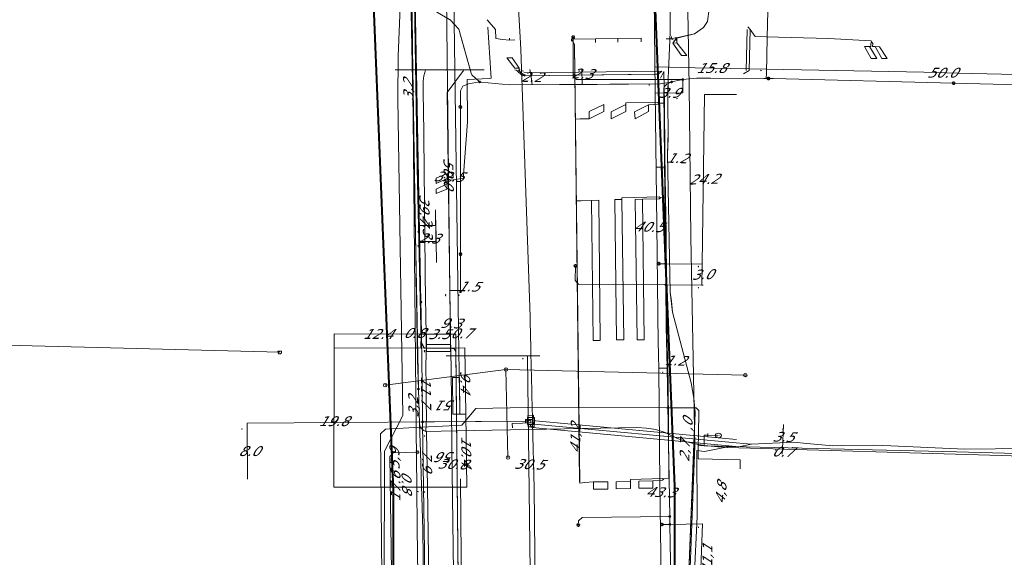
# Model space of a CAD drawing. Header units: metres. Extents: x 124576 to 133557, y 395865 to 402386.
# Tile 235 of 256: x 127866 to 128007, y 402050 to 402126. Entities that reach past the tile are written whole.
import ezdxf
from ezdxf.enums import TextEntityAlignment as Align

# ---------------------------------------------------------------- set-up
doc = ezdxf.new("R2010")
doc.units = ezdxf.units.M
doc.header["$MEASUREMENT"] = 0
for name, color, linetype, lineweight, true_color in [('LG_AanduidingEisVoorzorgsmaatregel', 7, 'Continuous', 40, 0xf7284a), ('LG_buisleidingGevaarlijkeInhoud_NV_Nederlandse_Gasunie_West', 7, 'Continuous', 13, 0xff9b00), ('LG_Datatransport', 3, 'Continuous', 13, 0x00ff00), ('LG_Datatransport_Eurofiber_Nederland_BV', 3, 'Continuous', 13, 0x00ff00), ('LG_Datatransport_KPN_BV', 3, 'Continuous', 13, 0x00ff00), ('LG_Datatransport_Tele2_Nederland_BV', 3, 'Continuous', 13, 0x00ff00), ('LG_Datatransport_Ziggo_BV', 3, 'Continuous', 13, 0x00ff00), ('LG_Gas_Hoge_Druk_Enexis_Netbeheer_BV', 7, 'Continuous', 13, 0xff9b00), ('LG_Gas_Hoge_Druk_P_Enexis_Netbeheer_BV', 7, 'Continuous', 13, 0xff9b00), ('LG_Laag_Spanning', 7, 'Continuous', 13, 0x960000), ('LG_Laag_Spanning_Enexis_Netbeheer_BV', 7, 'Continuous', 13, 0x960000), ('LG_Laag_Spanning_Gemeente_Tilburg_Ruimtelijke_Uitvoering', 7, 'Continuous', 13, 0x960000), ('LG_Midden_Spanning_Enexis_Netbeheer_BV', 7, 'Continuous', 13, 0xd20000), ('LG_Riool_Vrij_Verval_Gemeente_Tilburg_Ruimtelijke_Uitvoering', 7, 'Continuous', 13, 0xca00a0), ('LG_unet-4_Brabant_Water', 5, 'Continuous', 13, 0x0000ff), ('MV_Datatransport_lijn', 3, 'Continuous', 0, 0x00ff00)]:
    doc.layers.add(name, color=color, linetype=linetype, lineweight=lineweight, true_color=true_color)
for name, color, linetype, lineweight in [('LG_Laag_Spanning_P_Enexis_Netbeheer_BV', 7, 'Continuous', 0), ('LG_Midden_Spanning_P_Enexis_Netbeheer_BV', 7, 'Continuous', 0), ('LG_n00003_Spitters_Electrotechniek_BV', 7, 'Continuous', 13), ('LG_overig_P_Gemeente_Tilburg_Ruimtelijke_Uitvoering', 7, 'Continuous', 0), ('LG_Riool_Vrij_Verval_P_Gemeente_Tilburg_Ruimtelijke_Uitvoering', 7, 'Continuous', 0), ('LG_unet-4_P_Brabant_Water', 7, 'Continuous', 0), ('MV_Datatransport', 7, 'Continuous', 0), ('MV_Laag_Spanning', 7, 'Continuous', 0), ('MV_Laag_Spanning_lijn', 7, 'Continuous', 0), ('MV_Laag_Spanning_pijl', 7, 'Continuous', 0), ('MV_Midden_Spanning', 7, 'Continuous', 0), ('MV_Midden_Spanning_lijn', 7, 'Continuous', 0), ('MV_Midden_Spanning_pijl', 7, 'Continuous', 0), ('MV_unet-4', 7, 'Continuous', 0)]:
    doc.layers.add(name, color=color, linetype=linetype, lineweight=lineweight)
doc.styles.add('Klic_Annotatie', font='verdanai.ttf', dxfattribs={"oblique": 20, "height": 1.4})
doc.styles.add('Style-Arial', font='arial.ttf')

# ---------------------------------------------------------------- blocks, each defined once
blk = doc.blocks.new('Mof')
at = {"layer": 'LG_Laag_Spanning_P_Enexis_Netbeheer_BV'}
h = blk.add_hatch(color=256, dxfattribs=at)
edge = h.paths.add_edge_path()
edge.add_arc((0, 0), 2, 0, 360)
blk = doc.blocks.new('DeliveryPoint')
at = {"layer": 'LG_Laag_Spanning_P_Enexis_Netbeheer_BV', "flags": 128}
blk.add_lwpolyline([(-3.7, -2.5), (3.8, -2.5), (3.8, 2.5), (-3.7, 2.5), (-3.7, -2.5)], close=True, dxfattribs=at)
blk.add_lwpolyline([(-3.7, 2.5), (-3.7, 2.2), (0, 0), (3.8, 2.2)], dxfattribs=at)
blk = doc.blocks.new('Mof_1')
at = {"layer": 'LG_Midden_Spanning_P_Enexis_Netbeheer_BV'}
h = blk.add_hatch(color=256, dxfattribs=at)
edge = h.paths.add_edge_path()
edge.add_arc((0, 0), 2, 0, 360)
blk = doc.blocks.new('Streetlight')
at = {"layer": 'LG_Laag_Spanning_P_Enexis_Netbeheer_BV'}
for p, q in [((-1.8, 1.8), (-1.1, 1.1)), ((0, 2.5), (0, 1.5)), ((1.8, 1.8), (1.1, 1.1)), ((-1.1, -1.1), (-1.8, -1.8)), ((0, -1.5), (0, -2.5)), ((1.1, -1.1), (1.8, -1.8))]:
    blk.add_line(p, q, dxfattribs=at)
at = {"layer": 'LG_Laag_Spanning_P_Enexis_Netbeheer_BV', "flags": 128}
for points in [[(-2.5, 0), (-1.5, 0)], [(1.5, 0), (2.5, 0)]]:
    blk.add_lwpolyline(points, dxfattribs=at)
at = {"layer": 'LG_Laag_Spanning_P_Enexis_Netbeheer_BV'}
blk.add_circle((0, 0), 1.5, dxfattribs=at)
blk = doc.blocks.new('Eindkap_1')
at = {"layer": 'LG_Gas_Hoge_Druk_P_Enexis_Netbeheer_BV', "flags": 128}
blk.add_lwpolyline([(-0.8, -2.5), (1.7, -2.5), (1.7, 2.5), (-0.8, 2.5), (-2, 1.2), (-2, -1.2), (-0.8, -2.5)], close=True, dxfattribs=at)
blk = doc.blocks.new('Aansluitkast_1')
at = {"layer": 'LG_Laag_Spanning_P_Enexis_Netbeheer_BV'}
for p, q in [((-2.5, 2.5), (2.5, 2.5)), ((0, -2.5), (0, 2.5))]:
    blk.add_line(p, q, dxfattribs=at)
at = {"layer": 'LG_Laag_Spanning_P_Enexis_Netbeheer_BV', "flags": 128}
blk.add_lwpolyline([(-5, -5), (5, -5), (5, 5), (-5, 5), (-5, -5)], close=True, dxfattribs=at)
blk = doc.blocks.new('m_pijl')
at = {"layer": 'MV_Laag_Spanning_pijl'}
blk.add_hatch(color=7, dxfattribs=at).paths.add_polyline_path([(-1, -0.3), (-1, 0), (-1, 0.3), (0, 0)])
at = {"layer": 'MV_Laag_Spanning_pijl', "flags": 128}
blk.add_lwpolyline([(-1, 0), (-1, 0.3), (0, 0), (-1, -0.3), (-1, 0)], close=True, dxfattribs=at)
blk = doc.blocks.new('m_pijl_1')
at = {"layer": 'MV_Midden_Spanning_pijl'}
blk.add_hatch(color=7, dxfattribs=at).paths.add_polyline_path([(-1, -0.3), (-1, 0), (-1, 0.3), (0, 0)])
at = {"layer": 'MV_Midden_Spanning_pijl', "flags": 128}
blk.add_lwpolyline([(-1, 0), (-1, 0.3), (0, 0), (-1, -0.3), (-1, 0)], close=True, dxfattribs=at)
blk = doc.blocks.new('FireHydrant')
at = {"layer": 'LG_unet-4_P_Brabant_Water'}
blk.add_ellipse((0, 0), major_axis=(4.45, 0), ratio=0.727642, dxfattribs=at)
at = {"layer": 'LG_unet-4_P_Brabant_Water', "style": 'Style-Arial'}
blk.add_text('BK', height=2.5, dxfattribs=at).set_placement((0, 0), align=Align.MIDDLE_CENTER)
blk = doc.blocks.new('Afsluiter_2')
at = {"layer": 'LG_unet-4_P_Brabant_Water'}
blk.add_line((0, -2.5), (0, 2.5), dxfattribs=at)
blk.add_solid([(-0.25, 2.5), (0.25, 2.5), (-0.25, -2.5), (0.25, -2.5)], dxfattribs=at)
blk = doc.blocks.new('Onbekend_1')
at = {"layer": 'LG_overig_P_Gemeente_Tilburg_Ruimtelijke_Uitvoering'}
blk.add_hatch(color=256, dxfattribs=at).paths.add_polyline_path([(-0.3, -1.1, -0.262633), (0.2, 0.2), (0.6, 0.5, 0.379827), (0.7, 1.3), (0.7, 1.3, 0.228508), (0, 1.5), (0, 1.5, 0.459053), (-0.8, 0.8), (-1.3, 0.9, -0.414214), (-0.1, 2, -0.243799), (1.1, 1.5, -0.379827), (0.9, 0.1), (0.5, -0.2, 0.262633), (0.2, -1.1), (-0.2, -1.1)])
blk.add_circle((0, 0), 2.5, dxfattribs=at)
at = {"layer": 'LG_overig_P_Gemeente_Tilburg_Ruimtelijke_Uitvoering', "extrusion": (0, 0, -1)}
blk.add_solid([(0.3, -2.1), (-0.2, -2.1), (0.3, -1.5), (-0.2, -1.5)], dxfattribs=at)
blk = doc.blocks.new('Onbekend_2')
at = {"layer": 'LG_Riool_Vrij_Verval_P_Gemeente_Tilburg_Ruimtelijke_Uitvoering'}
blk.add_hatch(color=256, dxfattribs=at).paths.add_polyline_path([(-0.3, -1.1, -0.262633), (0.2, 0.2), (0.6, 0.5, 0.379827), (0.7, 1.3), (0.7, 1.3, 0.228508), (0, 1.5), (0, 1.5, 0.459053), (-0.8, 0.8), (-1.3, 0.9, -0.414214), (-0.1, 2, -0.243799), (1.1, 1.5, -0.379827), (0.9, 0.1), (0.5, -0.2, 0.262633), (0.2, -1.1), (-0.2, -1.1)])
blk.add_circle((0, 0), 2.5, dxfattribs=at)
at = {"layer": 'LG_Riool_Vrij_Verval_P_Gemeente_Tilburg_Ruimtelijke_Uitvoering', "extrusion": (0, 0, -1)}
blk.add_solid([(0.3, -2.1), (-0.2, -2.1), (0.3, -1.5), (-0.2, -1.5)], dxfattribs=at)

msp = doc.modelspace()

# ---------------------------------------------------------------- linework, layer by layer
at = {"layer": 'LG_AanduidingEisVoorzorgsmaatregel', "flags": 128}
for points in [[(127923.01, 401723.42), (127919.4, 401901.81), (127919.6, 402059.14), (127915.46, 402161.15), (127915.82, 402188.75), (127894.07, 402189.12), (127887.92, 402190.7), (127883.25, 402192.86), (127875.54, 402203.83), (127874.36, 402211.53), (127875.28, 402255.34), (127879.01, 402370.18)], [(127919.03, 402366.67), (127915.22, 402228.77), (127937.98, 402228.19), (127947.45, 402224.89), (127954.14, 402217.89), (127957.01, 402208.06), (127955.43, 402162.81), (127959.59, 402059.72), (127959.4, 401902.19), (127963.19, 401714.97)]]:
    msp.add_lwpolyline(points, dxfattribs=at)
at = {"layer": 'LG_buisleidingGevaarlijkeInhoud_NV_Nederlandse_Gasunie_West'}
for p, q in [((127939.04, 402083.18), (127939.02, 402083.88)), ((127939.12, 402079.48), (127939.04, 402083.18)), ((127939.14, 402078.78), (127939.12, 402079.48)), ((127939.26, 402073.38), (127939.14, 402078.78)), ((127939.28, 402072.68), (127939.26, 402073.38)), ((127939.36, 402069.48), (127939.28, 402072.68)), ((127939.37, 402068.78), (127939.36, 402069.48))]:
    msp.add_line(p, q, dxfattribs=at)
at = {"layer": 'LG_buisleidingGevaarlijkeInhoud_NV_Nederlandse_Gasunie_West', "flags": 128}
for points in [[(127939.02, 402083.88), (127937.71, 402122.03), (127935.43, 402162.28), (127935.49, 402183.13), (127936.53, 402198.95), (127936.61, 402201.05), (127937.03, 402206.67)], [(127942.53, 401719.31), (127941.97, 401742.2), (127941.95, 401760.96), (127941.85, 401770.65), (127941.33, 401798.91), (127940.99, 401842.41), (127940.24, 401867.14), (127939.68, 401878.99), (127939.59, 401885.31), (127939.4, 401902.03), (127939.32, 401919.46), (127939.47, 401933.23), (127939.44, 401937.41), (127938.99, 401950.62), (127939.43, 401960.72), (127938.76, 401992.81), (127939.18, 401996.28), (127938.88, 402005.04), (127939.45, 402012.58), (127939.58, 402024.62), (127939.72, 402029.01), (127939.7, 402050.29), (127939.59, 402059.5), (127939.37, 402068.79)]]:
    msp.add_lwpolyline(points, dxfattribs=at)
at = {"layer": 'LG_Datatransport', "flags": 128}
for points in [[(127927.71, 402079.94), (127924.26, 402079.94), (127924.26, 402078.94), (127927.72, 402078.94), (127927.71, 402079.94)], [(127929.04, 402070.03), (127928.99, 402075.26), (127927.99, 402075.25), (127928.04, 402070.02), (127929.04, 402070.03)]]:
    msp.add_lwpolyline(points, dxfattribs=at)
at = {"layer": 'LG_Datatransport_Eurofiber_Nederland_BV', "flags": 128}
for points in [[(127959.09, 401906.22), (127958.36, 401968.22), (127958.27, 401977.73), (127958.1, 401990.85), (127958.2, 402000.96), (127959.48, 402014.77), (127961.2, 402036.6), (127962.31, 402064.66), (127962.53, 402070.27), (127962.35, 402072.33), (127961.95, 402074.52), (127959.32, 402084.56), (127959.14, 402086.13), (127958.99, 402087.41), (127958.58, 402107.01), (127958.67, 402109.31), (127958.68, 402110.2), (127958.66, 402114.01), (127958.65, 402115.83), (127958.69, 402117.91), (127958.79, 402119.98), (127958.9, 402122.22), (127958.95, 402124.47), (127958.95, 402127.44)], [(127960.47, 401819.05), (127960.46, 401819.65), (127960.26, 401820.38), (127959.86, 401850.53), (127959.41, 401878.58), (127959.09, 401906.22), (127958.27, 401977.73), (127958.1, 401990.85), (127958.2, 402000.96), (127959.48, 402014.77), (127961.2, 402036.6), (127962.53, 402070.27), (127962.35, 402072.33), (127961.95, 402074.52), (127959.32, 402084.56), (127958.99, 402087.41), (127958.58, 402107.01), (127958.68, 402110.2), (127958.66, 402114.01), (127958.69, 402117.91), (127958.79, 402119.98), (127958.95, 402124.47), (127958.95, 402127.44)]]:
    msp.add_lwpolyline(points, dxfattribs=at)
at = {"layer": 'LG_Datatransport_KPN_BV', "flags": 128}
for points in [[(127922.55, 402177.75), (127922.47, 402175.2), (127921.92, 402161.91), (127920.24, 402121.05), (127920.2, 402114.92), (127920.93, 402069.82), (127918.3, 402064.76), (127918.21, 402024.8), (127919.18, 401944.66)], [(127923.73, 402000.27), (127922.97, 402053.74), (127922.89, 402059.65), (127922.81, 402067.88), (127921.92, 402161.91)]]:
    msp.add_lwpolyline(points, dxfattribs=at)
at = {"layer": 'LG_Datatransport_Tele2_Nederland_BV', "flags": 128}
msp.add_lwpolyline([(127960.2, 402014.96), (127961.5, 402039.5), (127962.5, 402065.5), (127961.9, 402095.3), (127961.7, 402116.8), (127961.5, 402127.5), (127961.3, 402157.5), (127961.5, 402159), (127962.7, 402164.4), (127964.4, 402167), (127965.3, 402168.6), (127966.2, 402170.5), (127966.7, 402171.8), (127967.2, 402173.2), (127967.6, 402174.5), (127968, 402176.5), (127968.31, 402180.93), (127970.78, 402180.95), (127972.25, 402180.68)], dxfattribs=at)
at = {"layer": 'LG_Datatransport_Ziggo_BV'}
for p, q in [((127924.26, 402079.44), (127927.71, 402079.44)), ((127928.49, 402075.26), (127928.54, 402070.03))]:
    msp.add_line(p, q, dxfattribs=at)
at = {"layer": 'LG_Datatransport_Ziggo_BV', "flags": 128}
msp.add_lwpolyline([(127931.83, 401842.25), (127930.98, 401891.09), (127930.91, 401899.38), (127929.26, 402000.01), (127928.45, 402078.94), (127928.3, 402079.27), (127927.98, 402079.45), (127924.01, 402079.44), (127923.7, 402079.85), (127923.52, 402080.33), (127922.96, 402105.07), (127922.13, 402155.32), (127921.49, 402182.46), (127921.3, 402183.33), (127920.95, 402183.9), (127920.45, 402184.35), (127919.85, 402184.64), (127919.19, 402184.75), (127859.86, 402185.96), (127769.87, 402188.08)], dxfattribs=at)
at = {"layer": 'LG_Gas_Hoge_Druk_Enexis_Netbeheer_BV', "flags": 128}
msp.add_lwpolyline([(127548.24, 402087.94), (127548.91, 402087.93), (127903.39, 402078.85)], dxfattribs=at)
at = {"layer": 'LG_Laag_Spanning', "flags": 128}
msp.add_lwpolyline([(127939.58, 402068.25), (127939.58, 402068.25), (127939.58, 402068.25), (127939.59, 402068.25), (127939.59, 402068.25), (127939.59, 402068.26), (127939.59, 402068.26), (127939.59, 402068.26), (127939.59, 402068.26), (127939.59, 402068.26), (127939.59, 402068.26), (127939.59, 402068.26), (127939.59, 402068.26), (127939.52, 402069.86), (127939.52, 402069.86), (127939.52, 402069.86), (127939.52, 402069.87), (127939.52, 402069.87), (127939.52, 402069.87), (127939.51, 402069.87), (127939.51, 402069.87), (127939.51, 402069.87), (127939.51, 402069.87), (127939.51, 402069.87), (127939.51, 402069.87), (127939.51, 402069.87), (127938.71, 402069.83), (127938.71, 402069.83), (127938.71, 402069.83), (127938.7, 402069.83), (127938.7, 402069.83), (127938.7, 402069.83), (127938.7, 402069.83), (127938.7, 402069.83), (127938.7, 402069.83), (127938.7, 402069.83), (127938.7, 402069.83), (127938.7, 402069.83), (127938.7, 402069.82), (127938.77, 402068.23), (127938.77, 402068.22), (127938.77, 402068.22), (127938.77, 402068.22), (127938.77, 402068.22), (127938.78, 402068.22), (127938.78, 402068.22), (127938.78, 402068.22), (127938.78, 402068.22), (127938.78, 402068.22), (127938.78, 402068.22), (127938.78, 402068.22), (127938.78, 402068.22), (127939.58, 402068.25)], dxfattribs=at)
at = {"layer": 'LG_Laag_Spanning_Enexis_Netbeheer_BV'}
for p, q in [((127923.48, 402086.01), (127922.67, 402128.94)), ((127928.87, 402124.91), (127930.65, 402118.61)), ((127972.78, 402123.66), (127972.67, 402118.62)), ((127972.67, 402118.62), (127972.64, 402117.84)), ((127972.64, 402117.84), (127972.97, 402117.86)), ((127936.07, 402116.95), (127957.54, 402117.08)), ((127929.1, 402113.81), (127929.13, 402092.82)), ((127929.1, 402113.81), (127929.13, 402092.82)), ((127929.13, 402092.82), (127929.13, 402087.48)), ((127929.13, 402092.82), (127929.13, 402087.48)), ((127958.33, 402091.47), (127957.38, 402091.47)), ((127923.51, 402084.33), (127923.48, 402086.01)), ((127923.51, 402084.33), (127923.65, 402074.27)), ((127923.51, 402084.33), (127923.65, 402074.27)), ((127923.65, 402074.27), (127923.51, 402084.33)), ((127958.42, 402082.54), (127958.55, 402076.59)), ((127958.42, 402082.54), (127958.55, 402076.59)), ((127958.42, 402082.54), (127958.55, 402076.59)), ((127923.73, 402068.93), (127938.75, 402069.03)), ((127923.99, 402050.6), (127923.73, 402068.69)), ((127923.99, 402050.6), (127923.73, 402068.69)), ((127923.99, 402050.6), (127923.73, 402068.69)), ((127958.94, 402054.33), (127957.8, 402054.31)), ((127924.16, 402038.53), (127923.99, 402050.6))]:
    msp.add_line(p, q, dxfattribs=at)
at = {"layer": 'LG_Laag_Spanning_Enexis_Netbeheer_BV', "flags": 128}
for points in [[(127923.48, 402086.01), (127922.67, 402128.94), (127922.67, 402155.55), (127922.22, 402174.93), (127922.22, 402175.27), (127922.71, 402175.75), (127923.2, 402175.74), (127923.5, 402175.73)], [(127923.48, 402086.01), (127922.67, 402128.94), (127922.67, 402155.55), (127922.22, 402174.93)], [(127975.08, 402131.48), (127974.74, 402131.47), (127973.99, 402131.44), (127973.71, 402131.43), (127973.07, 402130.79), (127972.95, 402128.94), (127972.9, 402127.74), (127972.89, 402127.52), (127972.78, 402123.66)], [(127920.07, 402129.97), (127920.33, 402129.81), (127922.11, 402128.92), (127923.14, 402128.52), (127924.97, 402127.71), (127925.83, 402127.28), (127927.55, 402126.26), (127927.63, 402126.21), (127928.87, 402124.91)], [(127927.55, 402126.26), (127927.63, 402126.21), (127928.87, 402124.91), (127930.65, 402118.61), (127930.73, 402118.39), (127931.85, 402117.37), (127932.05, 402117.34), (127936.07, 402116.95), (127957.54, 402117.08), (127958.83, 402117.3), (127959.18, 402117.37), (127960.53, 402117.65), (127960.76, 402117.71), (127962.24, 402117.87), (127962.73, 402117.89), (127964.73, 402117.9), (127972.31, 402117.84), (127972.64, 402117.84), (127972.67, 402118.62), (127972.78, 402123.66), (127972.89, 402127.52)], [(127927.55, 402126.26), (127927.63, 402126.21), (127928.87, 402124.91), (127930.65, 402118.61), (127930.73, 402118.39), (127931.85, 402117.37), (127932.05, 402117.34), (127936.07, 402116.95), (127957.54, 402117.08), (127958.83, 402117.3), (127959.18, 402117.37), (127960.53, 402117.65), (127960.76, 402117.71), (127962.24, 402117.87), (127962.73, 402117.89), (127964.73, 402117.9), (127972.31, 402117.84), (127972.64, 402117.84), (127972.67, 402118.62), (127972.78, 402123.66), (127972.89, 402127.52)], [(127927.55, 402126.26), (127927.63, 402126.21), (127928.87, 402124.91), (127930.65, 402118.61), (127930.73, 402118.39), (127931.85, 402117.37)], [(127928.87, 402124.91), (127929.69, 402122.01), (127930.65, 402118.61)], [(127928.87, 402124.91), (127929.69, 402122.01), (127930.65, 402118.61)], [(127928.87, 402124.91), (127929.69, 402122.01), (127930.65, 402118.61)], [(127960.76, 402117.71), (127945.66, 402117.71), (127945.16, 402118.21), (127945.16, 402123.75)], [(127972.67, 402118.62), (127972.72, 402121.14), (127972.78, 402123.66)], [(127972.67, 402118.62), (127972.72, 402121.14), (127972.78, 402123.66)], [(127930.65, 402118.61), (127930.73, 402118.39), (127931.85, 402117.37)], [(127957.54, 402117.08), (127958.83, 402117.3), (127959.18, 402117.37), (127960.53, 402117.65), (127960.76, 402117.71), (127962.24, 402117.87), (127962.73, 402117.89), (127964.73, 402117.9), (127972.31, 402117.84), (127972.64, 402117.84)], [(127959.18, 402117.37), (127960.53, 402117.65), (127960.76, 402117.71), (127962.24, 402117.87), (127962.73, 402117.89), (127964.73, 402117.9), (127972.31, 402117.84), (127972.64, 402117.84), (127972.97, 402117.86)], [(127959.18, 402117.37), (127960.53, 402117.65), (127960.76, 402117.71), (127962.24, 402117.87), (127962.73, 402117.89), (127964.73, 402117.9), (127972.31, 402117.84), (127972.64, 402117.84)], [(127972.97, 402117.86), (127973.62, 402117.88), (127999.33, 402117.2)], [(127972.97, 402117.86), (127973.62, 402117.88), (127999.33, 402117.2)], [(127931.85, 402117.37), (127930.25, 402117.09), (127929.46, 402116.78), (127929.1, 402116.1), (127929.1, 402113.81)], [(127931.85, 402117.37), (127930.25, 402117.09), (127929.46, 402116.78), (127929.1, 402116.1), (127929.1, 402113.81)], [(127931.85, 402117.37), (127932.05, 402117.34), (127936.07, 402116.95), (127957.54, 402117.08), (127958.83, 402117.3), (127959.18, 402117.37)], [(127931.85, 402117.37), (127932.05, 402117.34), (127936.07, 402116.95)], [(127936.07, 402116.95), (127947.41, 402117.02), (127948.58, 402117.03), (127957.54, 402117.08)], [(127936.07, 402116.95), (127947.41, 402117.02), (127948.58, 402117.03), (127957.54, 402117.08)], [(127936.07, 402116.95), (127947.41, 402117.02), (127948.58, 402117.03), (127957.54, 402117.08)], [(127959.18, 402117.37), (127958.49, 402117.07), (127958.15, 402116.72), (127958.06, 402116.47), (127958.07, 402116.2), (127958.33, 402091.47), (127958.36, 402088.47), (127958.42, 402082.54), (127958.55, 402076.59), (127958.92, 402055.46), (127958.94, 402054.33), (127959.36, 402030.59), (127959.37, 402029.84), (127959.33, 402028.44), (127959.12, 402025.84), (127958.92, 402024.45), (127957.12, 402015.7), (127956.85, 402014.33), (127956.68, 402013.44), (127955.71, 402008.22), (127956.68, 402013.44), (127955.71, 402008.22)], [(127957.54, 402117.08), (127958.83, 402117.3), (127959.18, 402117.37)], [(127959.18, 402117.37), (127958.49, 402117.07), (127958.15, 402116.72), (127958.06, 402116.47), (127958.07, 402116.2), (127958.33, 402091.47), (127958.36, 402088.47), (127958.42, 402082.54)], [(127999.33, 402117.2), (128008.78, 402116.95), (128010.78, 402116.9), (128026.18, 402116.56)], [(127999.33, 402117.2), (128008.78, 402116.95), (128010.78, 402116.9), (128026.18, 402116.56)], [(127958.36, 402088.47), (127945.92, 402088.57), (127945.43, 402089.08), (127945.48, 402091.16)], [(127924.34, 402025.44), (127924.16, 402038.53), (127923.99, 402050.6), (127923.73, 402068.69), (127923.73, 402068.93), (127923.65, 402074.27), (127923.51, 402084.33), (127923.48, 402086.01)], [(127924.59, 401985.1), (127924.42, 401999.93), (127924.34, 402025.44), (127924.16, 402038.53), (127923.99, 402050.6), (127923.73, 402068.69), (127923.73, 402068.93), (127923.65, 402074.27), (127923.51, 402084.33), (127923.48, 402086.01)], [(127958.55, 402076.59), (127958.92, 402055.46), (127958.94, 402054.33), (127959.36, 402030.59), (127959.37, 402029.84), (127959.33, 402028.44), (127959.12, 402025.84), (127958.92, 402024.45), (127957.12, 402015.7), (127956.85, 402014.33), (127956.68, 402013.44), (127955.71, 402008.22)], [(127923.73, 402068.69), (127923.73, 402068.93), (127923.65, 402074.27)], [(127918.53, 402047.11), (127918.78, 402047.12), (127919.28, 402047.63), (127919.05, 402064.02), (127919.54, 402064.54), (127922.97, 402064.62)], [(127958.92, 402055.46), (127946.46, 402055.31), (127945.93, 402054.81), (127945.89, 402054.23)]]:
    msp.add_lwpolyline(points, dxfattribs=at)
at = {"layer": 'LG_Laag_Spanning_Gemeente_Tilburg_Ruimtelijke_Uitvoering'}
for p, q in [((127933.43, 402118.61), (127933, 402125.19)), ((127969.95, 402124.85), (127969.8, 402119.02)), ((127970.36, 402124.84), (127970.21, 402119.01)), ((127970.36, 402124.84), (127970.21, 402119.01)), ((127936.11, 402123.33), (127936.1, 402123.63)), ((127936.11, 402123.33), (127936.84, 402123.39)), ((127944.91, 402123.49), (127948.34, 402123.52)), ((127944.91, 402123.49), (127944.92, 402123.18)), ((127959.13, 402123.53), (127958.39, 402123.52)), ((127959.13, 402123.53), (127959.15, 402123.83)), ((127959.13, 402123.53), (127959.4, 402123.39)), ((127946.11, 402060.18), (127945.33, 402122.73)), ((127937.06, 402119.04), (127936.88, 402119.1)), ((127938.3, 402118.2), (127937.4, 402119.04)), ((127937.49, 402119.15), (127937.6, 402119.04)), ((127957.71, 402118.9), (127938.13, 402118.65)), ((127958.06, 402118.86), (127957.6, 402117.89)), ((127969.43, 402118.51), (127970.21, 402119.01)), ((127933.42, 402118.64), (127933.47, 402117.89)), ((127957.28, 402118.48), (127937.93, 402118.26)), ((127938.3, 402118.2), (127938.3, 402118.5)), ((127945.23, 402118.5), (127945.38, 402118.53)), ((127945.23, 402118.5), (127945.55, 402117.83)), ((127957.44, 402114.33), (127958.15, 402114.36)), ((127946.15, 402112.13), (127945.46, 402112.08)), ((127957.6, 402100.88), (127958.3, 402100.96)), ((127946.29, 402100.45), (127945.6, 402100.43)), ((127946.78, 402060.28), (127946.09, 402060.2))]:
    msp.add_line(p, q, dxfattribs=at)
at = {"layer": 'LG_Laag_Spanning_Gemeente_Tilburg_Ruimtelijke_Uitvoering', "flags": 128}
for points in [[(127964.98, 402130.38), (127964.51, 402129.81), (127964.54, 402127.8), (127964.29, 402125.97), (127963.71, 402125.12), (127962.42, 402124.24), (127960.05, 402123.69), (127959.68, 402123.68), (127959.13, 402123.53)], [(127959.68, 402123.68), (127960.12, 402123.68), (127962.42, 402124.24), (127963.71, 402125.12), (127964.29, 402125.97), (127964.54, 402127.8)], [(127932.94, 402126.2), (127934.11, 402124.83), (127934.14, 402123.57)], [(127970.04, 402125.24), (127970.36, 402124.84), (127971.06, 402123.85)], [(127934.14, 402123.57), (127935.08, 402123.43), (127936.11, 402123.33)], [(127946.09, 402060.2), (127946.08, 402060.47), (127945.33, 402122.73), (127944.91, 402123.49)], [(127948.35, 402123.01), (127948.34, 402123.52), (127951.5, 402123.55), (127951.51, 402123.04)], [(127951.5, 402123.55), (127954.83, 402123.59), (127954.83, 402123.07)], [(127959.34, 402122.92), (127959.94, 402123.69), (127959.92, 402123.01)], [(127959.92, 402123.01), (127959.92, 402122.93), (127961.33, 402121.16), (127960.6, 402121.16), (127959.35, 402122.91), (127959.92, 402122.93)], [(127959.94, 402123.69), (127959.8, 402123.31), (127959.99, 402123.25)], [(127971.06, 402123.85), (127972.64, 402123.82), (127981.54, 402123.55), (127987.61, 402123.22), (127987.63, 402123.07)], [(127987.56, 402122.85), (127987.63, 402123.07), (127987.81, 402122.85)], [(127987.56, 402122.85), (127987.56, 402122.41), (127987.35, 402122.41), (127988.38, 402120.71), (127987.57, 402120.71), (127986.62, 402122.42), (127987.35, 402122.41)], [(127987.81, 402122.85), (127987.8, 402122.41), (127988.15, 402122.4), (127989.13, 402120.7), (127989.88, 402120.7), (127988.77, 402122.39), (127988.15, 402122.4)], [(127937.49, 402119.15), (127937.49, 402119.35), (127936.84, 402119.33), (127935.74, 402120.81), (127936.47, 402120.83), (127937.49, 402119.35)], [(127957.78, 402118.89), (127957.28, 402118.48), (127956.72, 402118.48), (127937.93, 402118.26), (127937.11, 402119.04)], [(127958.08, 402060.8), (127958.79, 402060.93), (127958.67, 402074.79), (127958.52, 402081.54), (127958.4, 402095.71), (127958.3, 402100.96), (127958.23, 402107.05), (127958.15, 402114.29), (127958.06, 402118.86)], [(127927.79, 402103.39), (127929.54, 402103.64), (127929.54, 402104.14), (127930.11, 402111.67), (127930.08, 402117.7), (127933.25, 402117.85), (127933.47, 402117.89)], [(127946.15, 402112.13), (127947.44, 402112.13), (127947.43, 402113.16), (127949.53, 402114.17), (127949.53, 402113.17), (127947.44, 402112.13)], [(127957.23, 402114.43), (127952.65, 402114.38), (127952.65, 402114.14), (127950.56, 402113.12), (127950.57, 402112.13), (127952.64, 402113.18), (127952.65, 402114.14)], [(127957.23, 402114.19), (127955.88, 402114.13), (127955.89, 402113.17), (127953.97, 402112.12), (127953.91, 402113.11), (127955.88, 402114.13)], [(127957.23, 402114.43), (127957.44, 402114.33), (127957.23, 402114.19)], [(127927.57, 402103.46), (127927.22, 402103.46), (127927.21, 402103.61), (127925.66, 402102.92), (127925.67, 402103.66), (127927.22, 402104.31), (127927.21, 402103.61)], [(127927.57, 402103.46), (127927.79, 402103.39), (127927.57, 402103.22)], [(127927.57, 402103.22), (127927.2, 402103.21), (127927.2, 402102.84), (127925.64, 402102.11), (127925.64, 402101.46), (127927.18, 402102.1), (127927.2, 402102.83)], [(127957.4, 402100.99), (127952.09, 402100.84), (127952.09, 402100.62), (127951.08, 402100.6), (127951.33, 402080.62), (127952.36, 402080.64), (127952.09, 402100.62)], [(127957.4, 402100.74), (127955.05, 402100.65), (127955.28, 402080.63), (127954.28, 402080.62), (127954.01, 402100.64), (127955.05, 402100.65)], [(127957.4, 402100.99), (127957.6, 402100.88), (127957.4, 402100.74)], [(127946.29, 402100.45), (127947.79, 402100.5), (127948.02, 402080.51), (127949.01, 402080.51), (127948.81, 402100.51), (127947.79, 402100.5)], [(127946.78, 402060.28), (127948.08, 402060.37), (127948.07, 402059.33), (127950.12, 402059.33), (127950.1, 402060.39), (127948.08, 402060.37)], [(127957.87, 402060.87), (127953.31, 402060.7), (127953.31, 402060.45), (127953.32, 402059.45), (127951.28, 402059.4), (127951.27, 402060.4), (127953.31, 402060.45)], [(127957.87, 402060.62), (127956.51, 402060.53), (127956.5, 402059.49), (127954.5, 402059.47), (127954.5, 402060.49), (127956.51, 402060.53)], [(127957.87, 402060.87), (127958.08, 402060.8), (127957.87, 402060.62)]]:
    msp.add_lwpolyline(points, dxfattribs=at)
at = {"layer": 'LG_Midden_Spanning_Enexis_Netbeheer_BV'}
for p, q in [((127927.71, 402079.44), (127924.26, 402079.44)), ((127928.49, 402075.26), (127928.54, 402070.03)), ((127928.49, 402075.26), (127928.54, 402070.03)), ((127928.54, 402070.03), (127928.49, 402075.26)), ((127923.13, 402073.61), (127923.29, 402068.65)), ((127929.26, 402000.01), (127928.54, 402070.03)), ((127928.52, 402067.66), (127924.19, 402067.54))]:
    msp.add_line(p, q, dxfattribs=at)
at = {"layer": 'LG_Midden_Spanning_Enexis_Netbeheer_BV', "flags": 128}
for points in [[(127924.26, 402079.44), (127924.01, 402079.44), (127923.52, 402080.33), (127922.98, 402104.07), (127922.94, 402106.07), (127922.14, 402154.32), (127922.1, 402156.32), (127921.7, 402173.49), (127921.5, 402181.93), (127921.36, 402182.97), (127920.71, 402183.6), (127919.77, 402183.81), (127917.38, 402184.34), (127915.4, 402184.62), (127911.82, 402184.84), (127909.83, 402184.92), (127860.86, 402185.94), (127858.86, 402185.99), (127769.87, 402188.08)], [(127925.45, 402177.67), (127925.46, 402177.82), (127925.8, 402178.17), (127926.54, 402178.15), (127926.89, 402178.14), (127927.06, 402177.97), (127927.06, 402177.96), (127927.04, 402177.31), (127927.02, 402177.13), (127927.03, 402176.94), (127927, 402175.7), (127926.99, 402175.29), (127926.83, 402175.03), (127926.54, 402174.86), (127921.92, 402172.17), (127920.92, 402170.37), (127921.65, 402149.25), (127921.98, 402139.92), (127923, 402077.81), (127923.13, 402073.61), (127921.65, 402149.25), (127921.98, 402139.92), (127923, 402077.81), (127923.13, 402073.61)], [(127927.02, 402177.13), (127927.03, 402176.94), (127927, 402175.7), (127926.99, 402175.29), (127926.83, 402175.03), (127926.54, 402174.86), (127921.92, 402172.17), (127920.92, 402170.37), (127921.65, 402149.25), (127921.98, 402139.92), (127923, 402077.81), (127923.13, 402073.61)], [(127929.26, 402000.01), (127928.54, 402070.03), (127928.49, 402075.26), (127928.45, 402078.94), (127928.2, 402079.35), (127927.73, 402079.45), (127927.73, 402079.45), (127927.73, 402079.45), (127927.73, 402079.45), (127927.73, 402079.45), (127927.73, 402079.45), (127927.73, 402079.45), (127927.72, 402079.45), (127927.72, 402079.45), (127927.72, 402079.45), (127927.72, 402079.45), (127927.72, 402079.45), (127927.72, 402079.45), (127927.72, 402079.45), (127927.71, 402079.45), (127927.71, 402079.44), (127927.71, 402079.44), (127924.26, 402079.44), (127924.01, 402079.44), (127923.52, 402080.33), (127922.98, 402104.07), (127922.94, 402106.07), (127922.14, 402154.32)], [(127921.98, 402139.92), (127923, 402077.81), (127923.13, 402073.61), (127923.29, 402068.65), (127923.41, 402064.62), (127923.76, 402053.55), (127924.41, 402000), (127924.54, 401989.91)], [(127924.26, 402079.44), (127925.99, 402079.44), (127927.71, 402079.44)], [(127924.26, 402079.44), (127925.99, 402079.44), (127927.71, 402079.44)], [(127928.49, 402075.26), (127928.45, 402078.94), (127928.2, 402079.35), (127927.73, 402079.45), (127927.73, 402079.45), (127927.73, 402079.45), (127927.73, 402079.45), (127927.73, 402079.45), (127927.73, 402079.45), (127927.73, 402079.45), (127927.72, 402079.45), (127927.72, 402079.45), (127927.72, 402079.45), (127927.72, 402079.45), (127927.72, 402079.45), (127927.72, 402079.45), (127927.72, 402079.45), (127927.71, 402079.45), (127927.71, 402079.44), (127927.71, 402079.44)], [(127923.13, 402073.61), (127923.29, 402068.65), (127923.45, 402068.09), (127923.88, 402067.69), (127924.19, 402067.54), (127928.52, 402067.66), (127954.21, 402068.11), (127955.6, 402068.02), (127956.92, 402067.84), (127958.24, 402067.44), (127960.02, 402066.57), (127961.33, 402066.1), (127962.5, 402065.82), (127963.88, 402065.58), (127965.76, 402065.37), (127967.15, 402065.27), (128006.11, 402064.14), (128007.51, 402064.1), (128046.87, 402063.22), (128048.27, 402063.18), (128086.41, 402062.13), (128087.81, 402062.09), (128113.54, 402061.33)], [(127924.19, 402067.54), (127923.88, 402067.69), (127923.45, 402068.09), (127923.29, 402068.65)], [(127923.29, 402068.65), (127923.41, 402064.62), (127923.76, 402053.55), (127924.41, 402000), (127924.54, 401989.91)], [(127928.52, 402067.66), (127926.35, 402067.6), (127924.19, 402067.54)], [(127928.52, 402067.66), (127926.35, 402067.6), (127924.19, 402067.54)], [(127928.52, 402067.66), (127926.35, 402067.6), (127924.19, 402067.54)], [(128140.16, 402060.97), (128134.87, 402060.84), (128133.47, 402060.84), (128114.94, 402061.29), (128113.54, 402061.33), (128087.81, 402062.09), (128086.41, 402062.13), (128048.27, 402063.18), (128046.87, 402063.22), (128007.51, 402064.1), (128006.11, 402064.14), (127967.15, 402065.27), (127965.76, 402065.37), (127963.88, 402065.58), (127962.5, 402065.82), (127961.33, 402066.1), (127960.02, 402066.57), (127958.24, 402067.44), (127956.92, 402067.84), (127955.6, 402068.02), (127954.21, 402068.11), (127928.52, 402067.66)]]:
    msp.add_lwpolyline(points, dxfattribs=at)
at = {"layer": 'LG_n00003_Spitters_Electrotechniek_BV'}
for p, q in [((127939.41, 402068.79), (127936.48, 402068.72)), ((127936.48, 402068.72), (127936.52, 402068.09)), ((127939.32, 402068.13), (127939.03, 402068.47)), ((127939.57, 402068.61), (127939.41, 402068.79)), ((127968.37, 402065.93), (127939.57, 402068.61)), ((127939.82, 402069.09), (127939.79, 402069.12)), ((127968.42, 402066.43), (127939.82, 402069.09)), ((127968.32, 402065.43), (127939.32, 402068.13)), ((127970.57, 402065.75), (127968.37, 402065.93)), ((127970.57, 402065.75), (127968.72, 402065.37)), ((127968.72, 402065.37), (127970.57, 402065.75)), ((127970.57, 402065.75), (127968.72, 402065.37)), ((127968.72, 402065.37), (127970.57, 402065.75)), ((127976.59, 402066.06), (127970.57, 402065.75)), ((127970.57, 402065.75), (127976.59, 402066.06)), ((127976.59, 402066.06), (127970.57, 402065.75)), ((127978.43, 402065.85), (127976.59, 402066.06)), ((127976.59, 402066.06), (127978.43, 402065.85)), ((127978.43, 402065.85), (127976.59, 402066.06)), ((127982.15, 402065.5), (127978.43, 402065.85)), ((127978.43, 402065.85), (127982.15, 402065.5)), ((127982.15, 402065.5), (127978.43, 402065.85)), ((127983.31, 402065.56), (127982.15, 402065.5)), ((127982.15, 402065.5), (127983.31, 402065.56)), ((127983.31, 402065.56), (127982.15, 402065.5)), ((127987.93, 402065.61), (127983.31, 402065.56)), ((127983.31, 402065.56), (127987.93, 402065.61)), ((127987.93, 402065.61), (127983.31, 402065.56)), ((127990.4, 402065.5), (127987.93, 402065.61)), ((127987.93, 402065.61), (127990.4, 402065.5)), ((127990.4, 402065.5), (127987.93, 402065.61)), ((127963.87, 402064.71), (127962.76, 402064.85)), ((127962.76, 402064.85), (127962.84, 402055.46)), ((127962.84, 402055.46), (127962.76, 402064.85)), ((127962.76, 402064.85), (127963.87, 402064.71)), ((127963.87, 402064.71), (127962.76, 402064.85)), ((127962.76, 402064.85), (127962.84, 402055.46)), ((127962.84, 402055.46), (127962.76, 402064.85)), ((127962.76, 402064.85), (127963.87, 402064.71)), ((127967.43, 402065.44), (127963.87, 402064.71)), ((127963.87, 402064.71), (127967.43, 402065.44)), ((127967.43, 402065.44), (127963.87, 402064.71)), ((127963.87, 402064.71), (127967.43, 402065.44)), ((127968.72, 402065.37), (127967.43, 402065.44)), ((127967.43, 402065.44), (127968.72, 402065.37)), ((127968.72, 402065.37), (127967.43, 402065.44)), ((127967.43, 402065.44), (127968.72, 402065.37)), ((128000.95, 402065.05), (127990.4, 402065.5)), ((127990.4, 402065.5), (128000.95, 402065.05)), ((128000.95, 402065.05), (127990.4, 402065.5)), ((128017.3, 402065.24), (128000.95, 402065.05)), ((128000.95, 402065.05), (128017.3, 402065.24)), ((128017.3, 402065.24), (128000.95, 402065.05)), ((127962.84, 402055.46), (127962.3, 402045.17)), ((127962.3, 402045.17), (127962.84, 402055.46)), ((127962.84, 402055.46), (127962.3, 402045.17)), ((127962.3, 402045.17), (127962.84, 402055.46))]:
    msp.add_line(p, q, dxfattribs=at)
at = {"layer": 'LG_Riool_Vrij_Verval_Gemeente_Tilburg_Ruimtelijke_Uitvoering'}
for p in [(127918.4, 402074.16), (127969.68, 402075.6), (127935.88, 402063.85)]:
    msp.add_line(p, (127935.59, 402076.4), dxfattribs=at)
at = {"layer": 'LG_unet-4_Brabant_Water'}
for p, q in [((127928.13, 402131.04), (127928.86, 402082.12)), ((127964.33, 402067.02), (127965.83, 402067)), ((127962.98, 402065.55), (127962.96, 402064.05)), ((127962.98, 402065.55), (127962.99, 402066.92)), ((127963.8, 402065.53), (127962.98, 402065.55)), ((127962.96, 402064.05), (127962.95, 402063.65)), ((127968.92, 402062.23), (127968.94, 402062.73))]:
    msp.add_line(p, q, dxfattribs=at)
at = {"layer": 'LG_unet-4_Brabant_Water', "flags": 128}
for points in [[(127928.86, 402082.12), (127928.99, 402072.98), (127929.02, 402071.01)], [(127918.14, 402021.48), (127917.73, 402067.22), (127918.44, 402067.89), (127922.6, 402068.11), (127928.5, 402068.42), (127929.3, 402068.46), (127931.32, 402070.86), (127938.61, 402070.97), (127958.42, 402070.94), (127962.67, 402070.93), (127963.06, 402070.54), (127962.99, 402066.92)], [(127963.8, 402065.53), (127963.83, 402067.03), (127964.33, 402067.02)], [(127963.8, 402065.53), (127999.75, 402064.66), (128044.17, 402063.41)], [(127962.95, 402063.65), (127963.07, 402063.65), (127968.95, 402063.52), (127968.94, 402062.73)], [(127932.95, 401721.33), (127932.52, 401750.01), (127932.05, 401790.98), (127930.91, 401890.08), (127929.64, 402000), (127929.13, 402060.84)]]:
    msp.add_lwpolyline(points, dxfattribs=at)
at = {"layer": 'MV_Datatransport_lijn'}
for p, q in [((127927.72, 402079.43), (127927.14, 402129.43)), ((127911.14, 402081.47), (127911.13, 402079.47)), ((127911.14, 402081.47), (127923.5, 402081.44)), ((127923.5, 402081.44), (127923.49, 402079.44)), ((127923.5, 402081.44), (127923.49, 402079.44)), ((127923.49, 402079.44), (127923.5, 402081.44)), ((127923.5, 402081.44), (127924.27, 402081.44)), ((127924.27, 402081.44), (127924.26, 402079.44)), ((127924.27, 402081.44), (127924.26, 402079.44)), ((127924.27, 402081.44), (127927.72, 402081.43)), ((127927.72, 402081.43), (127927.71, 402079.43)), ((127927.72, 402081.43), (127927.71, 402079.43)), ((127927.72, 402081.43), (127928.45, 402081.43)), ((127928.45, 402081.43), (127928.44, 402079.43)), ((127911.09, 402059.65), (127911.13, 402079.47)), ((127911.13, 402079.47), (127924.01, 402079.44)), ((127929.75, 402079.48), (127927.72, 402079.45)), ((127928.44, 402079.43), (127928.44, 402079)), ((127929.88, 402070.05), (127929.75, 402079.48)), ((127929.88, 402070.05), (127928.54, 402070.03)), ((127930.02, 402059.61), (127929.88, 402070.05)), ((127911.09, 402059.65), (127928.65, 402059.61)), ((127930.02, 402059.61), (127928.65, 402059.61))]:
    msp.add_line(p, q, dxfattribs=at)
at = {"layer": 'MV_Laag_Spanning_lijn'}
for p, q in [((127956.42, 402151.13), (127956.84, 402115.98)), ((127960.78, 402115.84), (127960.76, 402117.71)), ((127963.88, 402115.6), (127968.44, 402115.59)), ((127925.62, 402097.66), (127925.7, 402091.66)), ((127963.54, 402091.42), (127958.33, 402091.47)), ((127963.49, 402088.43), (127958.36, 402088.47)), ((127963.49, 402088.43), (127963.69, 402088.43)), ((127927.08, 402078.34), (127940.4, 402078.34)), ((127898.75, 402068.77), (127938.75, 402069.03)), ((127963.6, 402054.41), (127958.94, 402054.33))]:
    msp.add_line(p, q, dxfattribs=at)
at = {"layer": 'MV_Laag_Spanning_pijl'}
for p, q in [((127946.43, 402117.02), (127946.4, 402119.29)), ((127956.85, 402115.79), (127960.78, 402115.84)), ((127963.88, 402115.6), (127963.54, 402091.42)), ((127956.97, 402105.21), (127958.18, 402105.22)), ((127925.66, 402094.66), (127923.36, 402094.63)), ((127963.54, 402091.42), (127963.49, 402088.43)), ((127927.76, 402078.34), (127927.62, 402087.64)), ((127927.62, 402087.64), (127929.13, 402087.64)), ((127957.35, 402076.58), (127958.55, 402076.59)), ((127898.8, 402060.77), (127898.75, 402068.77))]:
    msp.add_line(p, q, dxfattribs=at)
at = {"layer": 'MV_Laag_Spanning_pijl', "flags": 128}
for points in [[(127929.55, 402118.98), (127927.23, 402115.86), (127927.62, 402087.64)], [(127939.32, 402116.97), (127939.15, 402118.41), (127938.99, 402119.16)], [(127956.89, 402119.51), (127962.52, 402119.4), (127972.68, 402119.2)], [(127972.68, 402119.2), (127995.09, 402118.76), (128000, 402118.64), (128022.67, 402118.08)], [(127957.35, 402076.58), (127957.33, 402078.29), (127957.33, 402078.71), (127957.28, 402080.1), (127957.07, 402097.01), (127956.85, 402115.89), (127956.86, 402117.08)], [(127927.76, 402078.34), (127927.77, 402076.95), (127927.91, 402065.34), (127928.13, 402047.5)], [(127939.03, 402047.66), (127938.67, 402078.14), (127938.66, 402078.34)], [(127957.35, 402076.58), (127957.52, 402060.03), (127957.87, 402033.28)], [(127962.64, 402033.24), (127962.89, 402036.5), (127963.6, 402054.41)]]:
    msp.add_lwpolyline(points, dxfattribs=at)
at = {"layer": 'MV_Midden_Spanning_lijn'}
for p, q in [((127932.5, 402119.08), (127919.8, 402119.08)), ((127925.58, 402099.15), (127925.63, 402094.72))]:
    msp.add_line(p, q, dxfattribs=at)
at = {"layer": 'MV_Midden_Spanning_pijl'}
for p, q in [((127925.6, 402096.93), (127923.3, 402096.91)), ((127974.96, 402065.04), (127975.1, 402068.56)), ((127924.41, 402059.62), (127924.3, 402067.55)), ((127974.93, 402064.31), (127974.96, 402065.04)), ((127924.41, 402059.62), (127923.57, 402059.6)), ((127925.1, 402009.63), (127924.41, 402059.62))]:
    msp.add_line(p, q, dxfattribs=at)
at = {"layer": 'MV_Midden_Spanning_pijl', "flags": 128}
for points in [[(127924.16, 402119.08), (127924.03, 402118.7), (127923.92, 402118.25), (127923.81, 402117.46), (127923.81, 402117.1), (127923.82, 402116.46), (127923.86, 402112.58), (127923.88, 402110.75), (127923.9, 402109.55), (127924.16, 402085.94), (127924.18, 402084.79), (127924.19, 402083.72), (127924.21, 402081.75), (127924.22, 402081.15), (127924.24, 402079.44)], [(127924.19, 402067.54), (127924.27, 402069.59), (127924.24, 402071.86), (127924.21, 402074.52), (127924.18, 402076.29), (127924.24, 402079.21)]]:
    msp.add_lwpolyline(points, dxfattribs=at)

# ---------------------------------------------------------------- block references
at = {"layer": 'LG_Gas_Hoge_Druk_P_Enexis_Netbeheer_BV', "xscale": 0.1, "yscale": 0.1, "zscale": 0.1, "rotation": 91}
msp.add_blockref('Eindkap_1', (127903.39, 402078.85), dxfattribs=at)
at = {"layer": 'LG_Laag_Spanning_P_Enexis_Netbeheer_BV'}
for name, p, xscale, yscale, zscale, rotation in [('Streetlight', (127945.16, 402123.75), 0.1, 0.1, 0.1, 270), ('Streetlight', (127972.97, 402117.86), 0.1, 0.1, 0.1, 358), ('Streetlight', (127999.33, 402117.2), 0.1, 0.1, 0.1, 355), ('Streetlight', (127929.1, 402113.81), 0.1, 0.1, 0.1, 170), ('Streetlight', (127929.13, 402092.82), 0.1, 0.1, 0.1, 90), ('Streetlight', (127945.48, 402091.16), 0.1, 0.1, 0.1, 271), ('Streetlight', (127957.38, 402091.47), 0.1, 0.1, 0.1, 180), ('Mof', (127929.13, 402087.48), 0.1, 0.1, 0.1, 2), ('Streetlight', (127922.97, 402064.62), 0.1, 0.1, 0.1, 359), ('Streetlight', (127945.89, 402054.23), 0.09999999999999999, 0.09999999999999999, 0.09999999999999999, 94), ('Streetlight', (127957.8, 402054.31), 0.1, 0.1, 0.1, 179)]:
    msp.add_blockref(name, p, dxfattribs=dict(at, xscale=xscale, yscale=yscale, zscale=zscale, rotation=rotation))
at = {"layer": 'LG_Laag_Spanning_P_Enexis_Netbeheer_BV', "xscale": 0.1, "yscale": 0.1, "zscale": 0.1}
for name, p in [('Mof', (127931.85, 402117.37)), ('Mof', (127959.18, 402117.37)), ('Mof', (127960.76, 402117.71)), ('Mof', (127958.33, 402091.47)), ('Mof', (127958.36, 402088.47)), ('Mof', (127923.48, 402086.01)), ('Mof', (127923.73, 402068.93)), ('DeliveryPoint', (127938.75, 402069.03)), ('Aansluitkast_1', (127939.15, 402069.04)), ('Mof', (127958.92, 402055.46)), ('Mof', (127958.94, 402054.33))]:
    msp.add_blockref(name, p, dxfattribs=at)
at = {"layer": 'LG_Midden_Spanning_P_Enexis_Netbeheer_BV', "xscale": 0.1, "yscale": 0.1, "zscale": 0.1, "rotation": 2}
msp.add_blockref('Mof_1', (127923.13, 402073.61), dxfattribs=at)
at = {"layer": 'LG_overig_P_Gemeente_Tilburg_Ruimtelijke_Uitvoering', "xscale": 0.1, "yscale": 0.1, "zscale": 0.1}
for p in [(127969.68, 402075.6), (127918.4, 402074.16), (127935.88, 402063.85)]:
    msp.add_blockref('Onbekend_1', p, dxfattribs=at)
at = {"layer": 'LG_Riool_Vrij_Verval_P_Gemeente_Tilburg_Ruimtelijke_Uitvoering', "xscale": 0.1, "yscale": 0.1, "zscale": 0.1}
msp.add_blockref('Onbekend_2', (127935.59, 402076.4), dxfattribs=at)
at = {"layer": 'LG_unet-4_P_Brabant_Water', "xscale": 0.1, "yscale": 0.1, "zscale": 0.1}
for name, p in [('Afsluiter_2', (127964.33, 402067.02)), ('FireHydrant', (127965.83, 402067)), ('Afsluiter_2', (127962.96, 402064.05))]:
    msp.add_blockref(name, p, dxfattribs=at)
at = {"layer": 'MV_Laag_Spanning_pijl'}
for p, xscale, yscale, zscale, rotation in [((127938, 402119), 0.1, 0.1, 0.1, 101), ((127946, 402119), 0.1, 0.1, 0.1, 90), ((127972, 402119), 0.1, 0.1, 0.1, 359), ((127956, 402117), 0.1, 0.1, 0.1, 89), ((127923, 402094), 0.1, 0.1, 0.1, 181), ((127963, 402091), 0.1, 0.1, 0.1, 270), ((127963, 402088), 0.1, 0.1, 0.1, 270), ((127927, 402087), 0.1, 0.1, 0.1, 271), ((127927, 402087), 0.1, 0.1, 0.1, 90), ((127929, 402087), 0.09999999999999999, 0.09999999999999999, 0.09999999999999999, 7), ((127938, 402078), 0.1, 0.1, 0.1, 90), ((127898, 402068), 0.1, 0.1, 0.1, 90), ((127963, 402054), 0.1, 0.1, 0.1, 87)]:
    msp.add_blockref('m_pijl', p, dxfattribs=dict(at, xscale=xscale, yscale=yscale, zscale=zscale, rotation=rotation))
at = {"layer": 'MV_Laag_Spanning_pijl', "xscale": 0.1, "yscale": 0.1, "zscale": 0.1}
for p in [(127960, 402115), (127958, 402105), (127958, 402076)]:
    msp.add_blockref('m_pijl', p, dxfattribs=at)
at = {"layer": 'MV_Midden_Spanning_pijl', "xscale": 0.1, "yscale": 0.1, "zscale": 0.1}
for p, rotation in [((127923, 402096), 181), ((127924, 402079), 271), ((127924, 402079), 87.99999999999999), ((127924, 402067), 90), ((127975, 402068), 87), ((127974, 402065), 87), ((127923, 402059), 182), ((127924, 402059), 90)]:
    msp.add_blockref('m_pijl_1', p, dxfattribs=dict(at, rotation=rotation))

# ---------------------------------------------------------------- texts
at = {"layer": 'MV_Datatransport', "style": 'Klic_Annotatie', "oblique": 20}
for s, rotation, p in [('3,2', 90.9, (127921.68, 402116.13)), ('50.0', 271, (127927.43, 402104.43)), ('9.4', 271, (127929.81, 402074.76)), ('3,2', 90.8, (127922.41, 402071.02)), ('51', 180.7, (127927.23, 402071.28)), ('41,2', 88.5, (127945.47, 402066.51)), ('10.4', 271, (127929.95, 402064.83)), ('5,9', 90.8, (127919.73, 402063.6)), ('56', 180.7, (127927.18, 402063.92)), ('17.6', 90, (127919.87, 402059.63)), ('41,1', 89.4, (127964.27, 402049.19))]:
    msp.add_text(s, height=1.4, rotation=rotation, dxfattribs=at).set_placement(p, align=Align.MIDDLE_CENTER)
for s, p in [('12.4', (127917.32, 402081.45)), ('0.8', (127922.48, 402081.6)), ('3.5', (127925.99, 402081.43)), ('0.7', (127929.16, 402081.54)), ('19.8', (127910.99, 402069.03))]:
    msp.add_text(s, height=1.4, dxfattribs=at).set_placement(p, align=Align.MIDDLE_CENTER)
at = {"layer": 'MV_Laag_Spanning', "style": 'Klic_Annotatie', "oblique": 20}
for s, rotation, p in [('2.2', 359, (127939.19, 402118.07)), ('2.3', 358, (127946.41, 402118.55)), ('1.2', 358, (127959.9, 402106.52)), ('32.5', 358, (127927.4, 402103.87)), ('24.2', 2, (127963.71, 402103.51)), ('40.5', 358, (127955.86, 402096.73)), ('2.3', 358, (127924.57, 402095.09)), ('3.0', 2, (127963.51, 402089.93)), ('1.5', 358, (127930.24, 402088.23)), ('9.3', 358, (127927.69, 402082.99)), ('1.2', 358, (127959.63, 402077.68)), ('30.8', 358, (127927.94, 402062.92)), ('30.5', 358, (127938.85, 402062.9)), ('43.3', 358, (127957.54, 402058.92))]:
    msp.add_text(s, height=1.4, rotation=rotation, dxfattribs=at).set_placement(p, align=Align.MIDDLE_CENTER)
for s, p in [('15.8', (127964.78, 402119.35)), ('50.0', (127997.67, 402118.69)), ('3.9', (127958.81, 402115.82)), ('8.0', (127898.97, 402064.77))]:
    msp.add_text(s, height=1.4, dxfattribs=at).set_placement(p, align=Align.MIDDLE_CENTER)
at = {"layer": 'MV_Midden_Spanning', "style": 'Klic_Annotatie', "oblique": 20}
for s, rotation, p in [('39.7', 271, (127924.01, 402099.28)), ('2.3', 271, (127924.45, 402096.92)), ('11.7', 271, (127924.22, 402073.38)), ('3.5', 358, (127975.03, 402066.8)), ('7.9', 271, (127924.36, 402063.59)), ('0.7', 358, (127974.95, 402064.68)), ('0.8', 272, (127921.46, 402060.46))]:
    msp.add_text(s, height=1.4, rotation=rotation, dxfattribs=at).set_placement(p, align=Align.MIDDLE_CENTER)
at = {"layer": 'MV_unet-4', "style": 'Klic_Annotatie', "oblique": 20}
for s, rotation, p in [(',0', 88.4, (127961.45, 402068.48)), ('2,7', 88.4, (127961.04, 402064.71)), ('4,8', 83.7, (127966.18, 402058.69))]:
    msp.add_text(s, height=1.4, rotation=rotation, dxfattribs=at).set_placement(p, align=Align.MIDDLE_CENTER)

doc.saveas('drawing.dxf')
